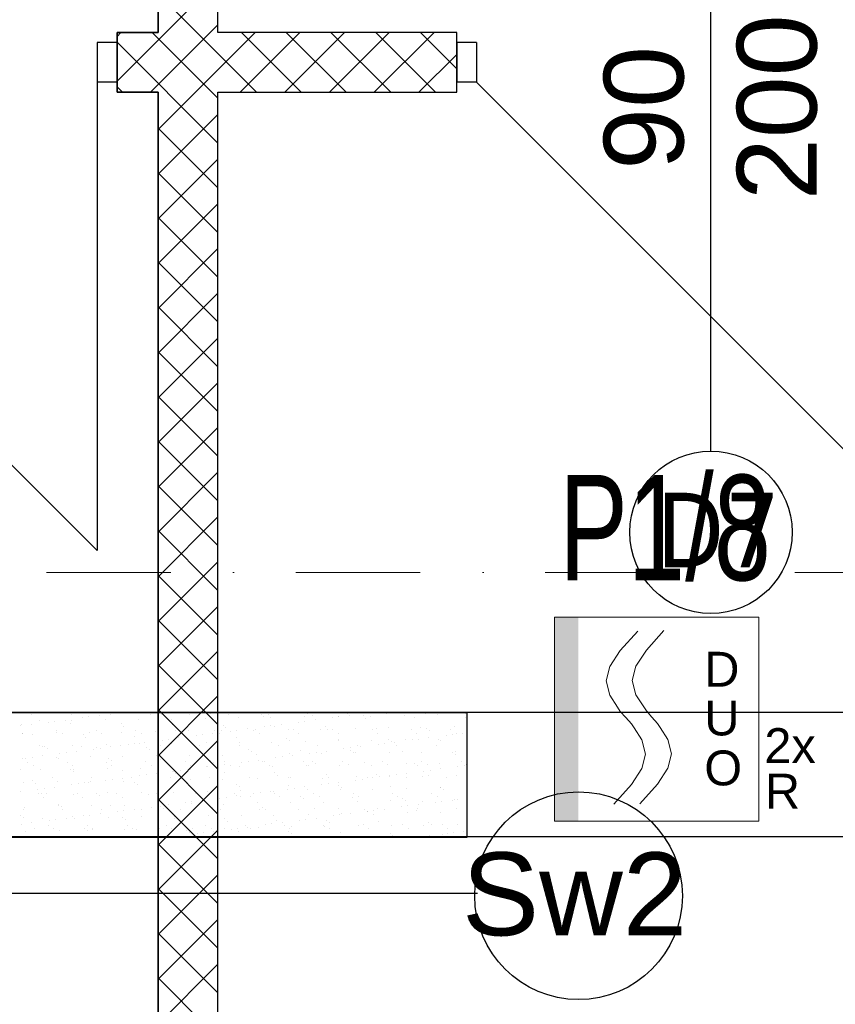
# Model space of a CAD drawing. Header units: millimetres. Extents: x -7023 to 53801, y 9849 to 33561.
# Tile 38 of 256: x 7973 to 8137, y 18692 to 18890. Entities that reach past the tile are written whole.
import ezdxf

# ---------------------------------------------------------------- set-up
doc = ezdxf.new("R2010")
doc.units = ezdxf.units.MM
doc.linetypes.add('DASHDOT', pattern=[1, 0.5, -0.25, 0, -0.25])
doc.layers.get('0').update_dxf_attribs({"lineweight": 9})
doc.layers.add('.IE_podklad', color=252, linetype='Continuous')
doc.layers.add('PA_Instalacja pożarowa', color=1, linetype='Continuous', lineweight=5)
doc.layers.add('PA_Instalacja pożarowa_opis', color=7, linetype='Continuous', lineweight=5)
doc.styles.add('Opisowy', font='arial.ttf')
doc.styles.add('q-arch-ARIAL01', font='arial.ttf', dxfattribs={"width": 0.7})
doc.styles.get("Standard").update_dxf_attribs({"font": 'arial.ttf'})

# ---------------------------------------------------------------- blocks, each defined once
blk = doc.blocks.new('*U72')
at = {"color": 1, "lineweight": 5}
for s, p in [('2x', (21.62, -8.81)), ('R', (21.74, -17.95))]:
    blk.add_text(s, height=7, dxfattribs=at).set_placement(p)
at = {"color": 1}
blk.add_wipeout([(-20.5, -20.5), (20.5, -20.5), (20.5, 20.5), (-20.5, 20.5)], dxfattribs=at)
at = {"lineweight": 5}
h = blk.add_hatch(color=1, dxfattribs=at)
h.paths.add_polyline_path([(-15.7, 0), (-15.7, 20.5), (-20.5, 20.5), (-20.5, 0)])
h.paths.add_polyline_path([(-15.7, -20.5), (-15.7, 0), (-20.5, 0), (-20.5, -20.5)])
at = {"color": 1, "linetype": 'Continuous', "lineweight": 5}
for p, q in [((-7.3, 13.76), (-3.78, 17.69)), ((-2.07, 13.86), (1.45, 17.79)), ((-4.18, 10.63), (-2.07, 13.86)), ((-9.41, 10.54), (-7.3, 13.76)), ((-10.11, 7.66), (-9.41, 10.54)), ((-4.89, 7.76), (-4.18, 10.63)), ((-9.41, 4.79), (-10.11, 7.66)), ((-4.18, 4.89), (-4.89, 7.76)), ((-7.84, 2.39), (-9.41, 4.79)), ((-2.61, 2.48), (-4.18, 4.89)), ((-7.3, 1.56), (-7.84, 2.39)), ((-2.07, 1.66), (-2.61, 2.48)), ((-6.18, 0.32), (-7.3, 1.56)), ((-6.18, 0.32), (-5.06, -0.93)), ((-0.95, 0.41), (-2.07, 1.66)), ((-0.95, 0.41), (0.16, -0.84)), ((-5.06, -0.93), (-4.52, -1.75)), ((-4.52, -1.75), (-2.95, -4.16)), ((0.16, -0.84), (0.7, -1.66)), ((0.7, -1.66), (2.27, -4.06)), ((-2.95, -4.16), (-2.25, -7.03)), ((2.27, -4.06), (2.98, -6.94)), ((-2.25, -7.03), (-2.95, -9.9)), ((2.98, -6.94), (2.27, -9.81)), ((2.27, -9.81), (0.16, -13.04)), ((-2.95, -9.9), (-5.06, -13.13)), ((-5.06, -13.13), (-8.58, -17.06)), ((0.16, -13.04), (-3.36, -16.97))]:
    blk.add_line(p, q, dxfattribs=at)
at = {"color": 1, "lineweight": 5}
blk.add_lwpolyline([(-20.5, 20.5), (20.5, 20.5), (20.5, -20.5), (-20.5, -20.5)], close=True, dxfattribs=at)
for s, p in [('D', (9.56, 6.52)), ('U', (9.56, -3.26)), ('O', (9.56, -13.29))]:
    blk.add_text(s, height=7, dxfattribs=at).set_placement(p)
at = {"color": 1, "flags": 7}
blk.add_attdef('DUO-6046', (13.18, -19.1), '', height=0.7, dxfattribs=at)

msp = doc.modelspace()

# ---------------------------------------------------------------- linework, layer by layer
at = {"layer": '.IE_podklad', "lineweight": 35}
for p, q in [((8001.06, 19130.61), (8001.06, 18887.11)), ((8001.06, 18887.11), (7992.78, 18887.11)), ((7992.78, 18887.11), (7992.78, 18875.11)), ((7992.78, 18875.11), (8001.06, 18875.11)), ((8001.06, 18875.11), (8001.06, 18569.11))]:
    msp.add_line(p, q, dxfattribs=at)
at = {"layer": '.IE_podklad'}
for p, q in [((8013.06, 18887.11), (8013.06, 19130.61)), ((8112, 18803.08), (8112, 18915.27)), ((7992.78, 18877.32), (8013.06, 18897.6)), ((8020.81, 18875.11), (8001.06, 18894.86)), ((7999.54, 18875.11), (8013.06, 18888.62)), ((7992.78, 18886.3), (7993.58, 18887.11)), ((8013.06, 18873.88), (7999.83, 18887.11)), ((8001.06, 18867.64), (8020.52, 18887.11)), ((8061, 18887.11), (8013.06, 18887.11)), ((8017.5, 18875.11), (8029.5, 18887.11)), ((8029.79, 18875.11), (8017.79, 18887.11)), ((8026.48, 18875.11), (8038.48, 18887.11)), ((8038.77, 18875.11), (8026.77, 18887.11)), ((8035.46, 18875.11), (8047.46, 18887.11)), ((8047.75, 18875.11), (8035.75, 18887.11)), ((8044.44, 18875.11), (8056.44, 18887.11)), ((8056.73, 18875.11), (8044.73, 18887.11)), ((8061, 18879.82), (8053.71, 18887.11)), ((8061, 18875.11), (8061, 18887.11)), ((7992.78, 18885.11), (7988.78, 18885.11)), ((7988.78, 18885.11), (7988.78, 18877.11)), ((8013.06, 18864.9), (7992.78, 18885.18)), ((7992.78, 18885.11), (7992.78, 18877.11)), ((8065, 18885.11), (8061, 18885.11)), ((8061, 18885.11), (8061, 18877.11)), ((8065, 18885.11), (8065, 18877.11)), ((8053.42, 18875.11), (8061, 18882.69)), ((7894.78, 18877.11), (7988.78, 18783.11)), ((7992.78, 18877.11), (7988.78, 18877.11)), ((7988.78, 18877.11), (7988.78, 18783.11)), ((8065, 18877.11), (8061, 18877.11)), ((8065, 18877.11), (8159, 18783.11)), ((7993.87, 18875.11), (7992.78, 18876.2)), ((8013.06, 18569.11), (8013.06, 18875.11)), ((8013.06, 18875.11), (8061, 18875.11)), ((8001.06, 18858.66), (8013.06, 18870.66)), ((8013.06, 18855.92), (8001.06, 18867.92)), ((8001.06, 18849.68), (8013.06, 18861.68)), ((8013.06, 18846.94), (8001.06, 18858.94)), ((8001.06, 18840.7), (8013.06, 18852.7)), ((8013.06, 18837.96), (8001.06, 18849.96)), ((8001.06, 18831.72), (8013.06, 18843.72)), ((8013.06, 18828.98), (8001.06, 18840.98)), ((8001.06, 18822.74), (8013.06, 18834.74)), ((8013.06, 18820), (8001.06, 18832)), ((8001.06, 18813.76), (8013.06, 18825.76)), ((8013.06, 18811.02), (8001.06, 18823.02)), ((8001.06, 18804.78), (8013.06, 18816.78)), ((8013.06, 18802.04), (8001.06, 18814.04)), ((8001.06, 18795.8), (8013.06, 18807.8)), ((8013.06, 18793.06), (8001.06, 18805.06)), ((8001.06, 18786.82), (8013.06, 18798.82)), ((8013.06, 18784.08), (8001.06, 18796.08)), ((8001.06, 18777.84), (8013.06, 18789.84)), ((8013.06, 18775.1), (8001.06, 18787.1)), ((8001.06, 18768.86), (8013.06, 18780.86)), ((8013.06, 18766.12), (8001.06, 18778.12)), ((8001.06, 18759.88), (8013.06, 18771.88)), ((8013.06, 18757.14), (8001.06, 18769.14)), ((8001.06, 18750.9), (8013.06, 18762.9)), ((8013.06, 18748.16), (8001.06, 18760.16)), ((8001.06, 18741.92), (8013.06, 18753.92)), ((7831, 18750.61), (8063, 18750.61)), ((7975.69, 18750.2), (7975.69, 18750.2)), ((7981.22, 18750.42), (7981.22, 18750.42)), ((7983.6, 18750.21), (7983.6, 18750.21)), ((7991.51, 18750.23), (7991.51, 18750.23)), ((7992.65, 18750.42), (7992.65, 18750.42)), ((7993.97, 18750.59), (7993.97, 18750.59)), ((7999.42, 18750.24), (7999.42, 18750.24)), ((8013.06, 18739.18), (8001.06, 18751.18)), ((8001.23, 18750.53), (8001.23, 18750.53)), ((8001.7, 18750.1), (8001.7, 18750.1)), ((8007.33, 18750.25), (8007.33, 18750.25)), ((8011.54, 18750.31), (8011.54, 18750.31)), ((8015.24, 18750.27), (8015.24, 18750.27)), ((8021.7, 18750.22), (8021.7, 18750.22)), ((8023.15, 18750.28), (8023.15, 18750.28)), ((8031.06, 18750.3), (8031.06, 18750.3)), ((8038.97, 18750.31), (8038.97, 18750.31)), ((8042.85, 18750.45), (8042.85, 18750.45)), ((8046.88, 18750.33), (8046.88, 18750.33)), ((8054.79, 18750.34), (8054.79, 18750.34)), ((8057.16, 18750.12), (8057.16, 18750.12)), ((8062.7, 18750.36), (8062.7, 18750.36)), ((8063, 18750.61), (8063, 18725.52)), ((7973.58, 18748.19), (7973.58, 18748.19)), ((7975.53, 18748.16), (7975.53, 18748.16)), ((7977.14, 18748.92), (7977.14, 18748.92)), ((7978.98, 18748.62), (7978.98, 18748.62)), ((7980.3, 18748.79), (7980.3, 18748.79)), ((7982.36, 18749.06), (7982.36, 18749.06)), ((7983.43, 18748.39), (7983.43, 18748.39)), ((7983.63, 18748.89), (7983.63, 18748.89)), ((7985.81, 18749.52), (7985.81, 18749.52)), ((7987.13, 18749.69), (7987.13, 18749.69)), ((7989.2, 18749.96), (7989.2, 18749.96)), ((7990.49, 18749.14), (7990.49, 18749.14)), ((7993.59, 18748.3), (7993.59, 18748.3)), ((7997.14, 18749.22), (7997.14, 18749.22)), ((8003.64, 18749.19), (8003.64, 18749.19)), ((8010.5, 18749.44), (8010.5, 18749.44)), ((8017.15, 18749.52), (8017.15, 18749.52)), ((8022.17, 18749.79), (8022.17, 18749.79)), ((8023.65, 18749.49), (8023.65, 18749.49)), ((8025.73, 18748.2), (8025.73, 18748.2)), ((8029.18, 18748.65), (8029.18, 18748.65)), ((8030.5, 18748.82), (8030.5, 18748.82)), ((8030.51, 18749.74), (8030.51, 18749.74)), ((8032.02, 18750), (8032.02, 18750)), ((8032.56, 18749.1), (8032.56, 18749.1)), ((8036.01, 18749.55), (8036.01, 18749.55)), ((8037.16, 18749.82), (8037.16, 18749.82)), ((8037.34, 18749.72), (8037.34, 18749.72)), ((8039.4, 18750), (8039.4, 18750)), ((8042.18, 18749.91), (8042.18, 18749.91)), ((8042.65, 18749.48), (8042.65, 18749.48)), ((8043.65, 18749.79), (8043.65, 18749.79)), ((8050.51, 18750.04), (8050.51, 18750.04)), ((8052.5, 18749.68), (8052.5, 18749.68)), ((8062.66, 18749.6), (8062.66, 18749.6)), ((7973.46, 18747.89), (7973.46, 18747.89)), ((7973.71, 18746.29), (7973.71, 18746.29)), ((7973.89, 18746.29), (7973.89, 18746.29)), ((7975.79, 18746.16), (7975.79, 18746.16)), ((7980.57, 18746.54), (7980.57, 18746.54)), ((7980.73, 18746.99), (7980.73, 18746.99)), ((7981.8, 18746.31), (7981.8, 18746.31)), ((7987.22, 18746.62), (7987.22, 18746.62)), ((7988.64, 18747), (7988.64, 18747)), ((7989.71, 18746.32), (7989.71, 18746.32)), ((7993.72, 18746.59), (7993.72, 18746.59)), ((7994.06, 18747.87), (7994.06, 18747.87)), ((7996.55, 18747.02), (7996.55, 18747.02)), ((7997.62, 18746.34), (7997.62, 18746.34)), ((8000.58, 18746.84), (8000.58, 18746.84)), ((8003.91, 18748.08), (8003.91, 18748.08)), ((8004.46, 18747.03), (8004.46, 18747.03)), ((8005.53, 18746.35), (8005.53, 18746.35)), ((8007.23, 18746.92), (8007.23, 18746.92)), ((8009.99, 18746.12), (8009.99, 18746.12)), ((8012.05, 18746.4), (8012.05, 18746.4)), ((8012.37, 18747.05), (8012.37, 18747.05)), ((8013.44, 18746.37), (8013.44, 18746.37)), ((8013.72, 18746.89), (8013.72, 18746.89)), ((8014.07, 18747.99), (8014.07, 18747.99)), ((8014.54, 18747.56), (8014.54, 18747.56)), ((8015.5, 18746.85), (8015.5, 18746.85)), ((8016.83, 18747.02), (8016.83, 18747.02)), ((8018.89, 18747.3), (8018.89, 18747.3)), ((8020.28, 18747.06), (8020.28, 18747.06)), ((8020.58, 18747.14), (8020.58, 18747.14)), ((8021.35, 18746.38), (8021.35, 18746.38)), ((8022.34, 18747.75), (8022.34, 18747.75)), ((8023.66, 18747.92), (8023.66, 18747.92)), ((8024.38, 18747.77), (8024.38, 18747.77)), ((8027.23, 18747.22), (8027.23, 18747.22)), ((8028.19, 18747.08), (8028.19, 18747.08)), ((8029.26, 18746.39), (8029.26, 18746.39)), ((8033.73, 18747.19), (8033.73, 18747.19)), ((8034.55, 18747.68), (8034.55, 18747.68)), ((8035.01, 18747.25), (8035.01, 18747.25)), ((8036.1, 18747.09), (8036.1, 18747.09)), ((8037.17, 18746.41), (8037.17, 18746.41)), ((8040.59, 18747.44), (8040.59, 18747.44)), ((8044.01, 18747.11), (8044.01, 18747.11)), ((8044.86, 18747.46), (8044.86, 18747.46)), ((8045.08, 18746.42), (8045.08, 18746.42)), ((8047.24, 18747.53), (8047.24, 18747.53)), ((8051.92, 18747.12), (8051.92, 18747.12)), ((8052.99, 18746.44), (8052.99, 18746.44)), ((8053.74, 18747.49), (8053.74, 18747.49)), ((8055.02, 18747.37), (8055.02, 18747.37)), ((8055.49, 18746.94), (8055.49, 18746.94)), ((8059.82, 18747.13), (8059.82, 18747.13)), ((8060.19, 18746.16), (8060.19, 18746.16)), ((8060.6, 18747.74), (8060.6, 18747.74)), ((8060.9, 18746.45), (8060.9, 18746.45)), ((8062.25, 18746.43), (8062.25, 18746.43)), ((7985.96, 18746.07), (7985.96, 18746.07)), ((7986.42, 18745.65), (7986.42, 18745.65)), ((7990.65, 18744.24), (7990.65, 18744.24)), ((7994.99, 18744.15), (7994.99, 18744.15)), ((7996.27, 18745.85), (7996.27, 18745.85)), ((7996.31, 18744.32), (7996.31, 18744.32)), ((7997.3, 18744.33), (7997.3, 18744.33)), ((7998.38, 18744.59), (7998.38, 18744.59)), ((8001.06, 18732.94), (8013.06, 18744.94)), ((8001.83, 18745.05), (8001.83, 18745.05)), ((8003.15, 18745.22), (8003.15, 18745.22)), ((8003.8, 18744.29), (8003.8, 18744.29)), ((8005.22, 18745.49), (8005.22, 18745.49)), ((8006.43, 18745.76), (8006.43, 18745.76)), ((8006.9, 18745.33), (8006.9, 18745.33)), ((8008.67, 18745.95), (8008.67, 18745.95)), ((8010.66, 18744.54), (8010.66, 18744.54)), ((8016.75, 18745.54), (8016.75, 18745.54)), ((8017.31, 18744.63), (8017.31, 18744.63)), ((8023.81, 18744.6), (8023.81, 18744.6)), ((8026.91, 18745.45), (8026.91, 18745.45)), ((8027.38, 18745.02), (8027.38, 18745.02)), ((8030.67, 18744.84), (8030.67, 18744.84)), ((8037.22, 18745.23), (8037.22, 18745.23)), ((8037.32, 18744.93), (8037.32, 18744.93)), ((8043.81, 18744.9), (8043.81, 18744.9)), ((8045.19, 18744.18), (8045.19, 18744.18)), ((8046.52, 18744.36), (8046.52, 18744.36)), ((8047.39, 18745.14), (8047.39, 18745.14)), ((8047.86, 18744.71), (8047.86, 18744.71)), ((8048.58, 18744.63), (8048.58, 18744.63)), ((8050.67, 18745.14), (8050.67, 18745.14)), ((8052.03, 18745.08), (8052.03, 18745.08)), ((8053.35, 18745.26), (8053.35, 18745.26)), ((8055.42, 18745.53), (8055.42, 18745.53)), ((8057.32, 18745.23), (8057.32, 18745.23)), ((8057.7, 18744.91), (8057.7, 18744.91)), ((8058.87, 18745.98), (8058.87, 18745.98)), ((7977.3, 18744.03), (7977.3, 18744.03)), ((7977.74, 18743.84), (7977.74, 18743.84)), ((7978.32, 18743.85), (7978.32, 18743.85)), ((7978.79, 18743.42), (7978.79, 18743.42)), ((7981.32, 18742.35), (7981.32, 18742.35)), ((7982.64, 18742.52), (7982.64, 18742.52)), ((7983.79, 18743.99), (7983.79, 18743.99)), ((7984.7, 18742.79), (7984.7, 18742.79)), ((7985.65, 18743.85), (7985.65, 18743.85)), ((7988.15, 18743.25), (7988.15, 18743.25)), ((7988.63, 18743.62), (7988.63, 18743.62)), ((7989.48, 18743.42), (7989.48, 18743.42)), ((7991.54, 18743.69), (7991.54, 18743.69)), ((7993.56, 18743.87), (7993.56, 18743.87)), ((7998.8, 18743.53), (7998.8, 18743.53)), ((7999.27, 18743.1), (7999.27, 18743.1)), ((8013.06, 18730.2), (8001.06, 18742.2)), ((8001.47, 18743.88), (8001.47, 18743.88)), ((8009.11, 18743.31), (8009.11, 18743.31)), ((8009.38, 18743.89), (8009.38, 18743.89)), ((8017.29, 18743.91), (8017.29, 18743.91)), ((8019.27, 18743.22), (8019.27, 18743.22)), ((8019.74, 18742.79), (8019.74, 18742.79)), ((8020.74, 18742.25), (8020.74, 18742.25)), ((8025.2, 18743.92), (8025.2, 18743.92)), ((8027.39, 18742.33), (8027.39, 18742.33)), ((8029.59, 18743), (8029.59, 18743)), ((8031.52, 18742.38), (8031.52, 18742.38)), ((8032.84, 18742.56), (8032.84, 18742.56)), ((8033.11, 18743.94), (8033.11, 18743.94)), ((8033.89, 18742.3), (8033.89, 18742.3)), ((8034.91, 18742.83), (8034.91, 18742.83)), ((8038.36, 18743.28), (8038.36, 18743.28)), ((8039.68, 18743.46), (8039.68, 18743.46)), ((8039.75, 18742.91), (8039.75, 18742.91)), ((8040.22, 18742.48), (8040.22, 18742.48)), ((8040.75, 18742.55), (8040.75, 18742.55)), ((8041.02, 18743.95), (8041.02, 18743.95)), ((8041.74, 18743.73), (8041.74, 18743.73)), ((8047.4, 18742.63), (8047.4, 18742.63)), ((8048.93, 18743.97), (8048.93, 18743.97)), ((8050.07, 18742.68), (8050.07, 18742.68)), ((8053.9, 18742.6), (8053.9, 18742.6)), ((8056.84, 18743.98), (8056.84, 18743.98)), ((8060.23, 18742.6), (8060.23, 18742.6)), ((8060.76, 18742.85), (8060.76, 18742.85)), ((7973.87, 18741.4), (7973.87, 18741.4)), ((7974.48, 18741.45), (7974.48, 18741.45)), ((7974.87, 18740.62), (7974.87, 18740.62)), ((7975.8, 18741.62), (7975.8, 18741.62)), ((7977.87, 18741.89), (7977.87, 18741.89)), ((7980.73, 18741.64), (7980.73, 18741.64)), ((7981, 18741.39), (7981, 18741.39)), ((7982.78, 18740.63), (7982.78, 18740.63)), ((7987.38, 18741.73), (7987.38, 18741.73)), ((7990.69, 18740.64), (7990.69, 18740.64)), ((7991.16, 18741.3), (7991.16, 18741.3)), ((7991.63, 18740.87), (7991.63, 18740.87)), ((7993.88, 18741.7), (7993.88, 18741.7)), ((7998.6, 18740.66), (7998.6, 18740.66)), ((8000.74, 18741.94), (8000.74, 18741.94)), ((8001.48, 18741.08), (8001.48, 18741.08)), ((8006.51, 18740.67), (8006.51, 18740.67)), ((8007.39, 18742.03), (8007.39, 18742.03)), ((8011.64, 18740.99), (8011.64, 18740.99)), ((8012.11, 18740.56), (8012.11, 18740.56)), ((8013.88, 18742), (8013.88, 18742)), ((8014.42, 18740.69), (8014.42, 18740.69)), ((8017.84, 18740.58), (8017.84, 18740.58)), ((8019.17, 18740.76), (8019.17, 18740.76)), ((8021.23, 18741.03), (8021.23, 18741.03)), ((8021.95, 18740.77), (8021.95, 18740.77)), ((8022.33, 18740.7), (8022.33, 18740.7)), ((8024.68, 18741.48), (8024.68, 18741.48)), ((8026, 18741.66), (8026, 18741.66)), ((8028.07, 18741.93), (8028.07, 18741.93)), ((8030.24, 18740.72), (8030.24, 18740.72)), ((8032.12, 18740.68), (8032.12, 18740.68)), ((8032.58, 18740.25), (8032.58, 18740.25)), ((8038.15, 18740.73), (8038.15, 18740.73)), ((8042.43, 18740.46), (8042.43, 18740.46)), ((8046.06, 18740.74), (8046.06, 18740.74)), ((8050.83, 18740.25), (8050.83, 18740.25)), ((8052.59, 18740.37), (8052.59, 18740.37)), ((8053.97, 18740.76), (8053.97, 18740.76)), ((8057.48, 18740.33), (8057.48, 18740.33)), ((8060.7, 18742.17), (8060.7, 18742.17)), ((8061.88, 18740.77), (8061.88, 18740.77)), ((7973.36, 18739.16), (7973.36, 18739.16)), ((7975.94, 18739.93), (7975.94, 18739.93)), ((7977.46, 18739.13), (7977.46, 18739.13)), ((7983.53, 18739.07), (7983.53, 18739.07)), ((7983.85, 18739.95), (7983.85, 18739.95)), ((7983.95, 18739.1), (7983.95, 18739.1)), ((7983.99, 18738.65), (7983.99, 18738.65)), ((7990.81, 18739.35), (7990.81, 18739.35)), ((7991.76, 18739.96), (7991.76, 18739.96)), ((7993.84, 18738.85), (7993.84, 18738.85)), ((7997.46, 18739.43), (7997.46, 18739.43)), ((7999.67, 18739.98), (7999.67, 18739.98)), ((8000.72, 18738.33), (8000.72, 18738.33)), ((8003.96, 18739.4), (8003.96, 18739.4)), ((8004, 18738.76), (8004, 18738.76)), ((8004.17, 18738.78), (8004.17, 18738.78)), ((8004.47, 18738.33), (8004.47, 18738.33)), ((8005.49, 18738.95), (8005.49, 18738.95)), ((8007.56, 18739.23), (8007.56, 18739.23)), ((8007.58, 18739.99), (8007.58, 18739.99)), ((8010.82, 18739.65), (8010.82, 18739.65)), ((8011.01, 18739.68), (8011.01, 18739.68)), ((8012.33, 18739.86), (8012.33, 18739.86)), ((8014.32, 18738.54), (8014.32, 18738.54)), ((8014.39, 18740.13), (8014.39, 18740.13)), ((8015.49, 18740), (8015.49, 18740)), ((8017.47, 18739.73), (8017.47, 18739.73)), ((8023.4, 18740.02), (8023.4, 18740.02)), ((8023.97, 18739.7), (8023.97, 18739.7)), ((8024.48, 18738.45), (8024.48, 18738.45)), ((8030.83, 18739.95), (8030.83, 18739.95)), ((8031.31, 18740.03), (8031.31, 18740.03)), ((8034.79, 18738.23), (8034.79, 18738.23)), ((8037.48, 18740.03), (8037.48, 18740.03)), ((8039.22, 18740.05), (8039.22, 18740.05)), ((8043.97, 18740), (8043.97, 18740)), ((8047.13, 18740.06), (8047.13, 18740.06)), ((8050.92, 18738.36), (8050.92, 18738.36)), ((8053.06, 18739.94), (8053.06, 18739.94)), ((8054.37, 18738.81), (8054.37, 18738.81)), ((8055.04, 18740.08), (8055.04, 18740.08)), ((8055.69, 18738.99), (8055.69, 18738.99)), ((8057.76, 18739.26), (8057.76, 18739.26)), ((8061.21, 18739.71), (8061.21, 18739.71)), ((8062.53, 18739.89), (8062.53, 18739.89)), ((8062.91, 18740.14), (8062.91, 18740.14)), ((8062.95, 18740.09), (8062.95, 18740.09)), ((7974.03, 18736.5), (7974.03, 18736.5)), ((7975.89, 18736.85), (7975.89, 18736.85)), ((7976.36, 18736.42), (7976.36, 18736.42)), ((7979.79, 18737.48), (7979.79, 18737.48)), ((7980.89, 18736.75), (7980.89, 18736.75)), ((7984.98, 18736.25), (7984.98, 18736.25)), ((7986.2, 18736.62), (7986.2, 18736.62)), ((7987.05, 18736.53), (7987.05, 18736.53)), ((7987.54, 18736.83), (7987.54, 18736.83)), ((7987.7, 18737.49), (7987.7, 18737.49)), ((7990.5, 18736.98), (7990.5, 18736.98)), ((7991.82, 18737.15), (7991.82, 18737.15)), ((7993.88, 18737.43), (7993.88, 18737.43)), ((7994.04, 18736.8), (7994.04, 18736.8)), ((7995.61, 18737.51), (7995.61, 18737.51)), ((7996.37, 18736.53), (7996.37, 18736.53)), ((7997.33, 18737.88), (7997.33, 18737.88)), ((7998.66, 18738.05), (7998.66, 18738.05)), ((8000.9, 18737.05), (8000.9, 18737.05)), ((8003.52, 18737.52), (8003.52, 18737.52)), ((8006.68, 18736.31), (8006.68, 18736.31)), ((8007.55, 18737.14), (8007.55, 18737.14)), ((8011.43, 18737.53), (8011.43, 18737.53)), ((8014.04, 18737.1), (8014.04, 18737.1)), ((8019.34, 18737.55), (8019.34, 18737.55)), ((8020.9, 18737.35), (8020.9, 18737.35)), ((8024.95, 18738.02), (8024.95, 18738.02)), ((8027.25, 18737.56), (8027.25, 18737.56)), ((8027.55, 18737.44), (8027.55, 18737.44)), ((8034.05, 18737.4), (8034.05, 18737.4)), ((8035.16, 18737.58), (8035.16, 18737.58)), ((8035.18, 18736.29), (8035.18, 18736.29)), ((8037.25, 18736.56), (8037.25, 18736.56)), ((8040.7, 18737.01), (8040.7, 18737.01)), ((8040.91, 18737.65), (8040.91, 18737.65)), ((8042.02, 18737.19), (8042.02, 18737.19)), ((8043.07, 18737.59), (8043.07, 18737.59)), ((8044.09, 18737.46), (8044.09, 18737.46)), ((8044.96, 18738.14), (8044.96, 18738.14)), ((8045.43, 18737.71), (8045.43, 18737.71)), ((8047.54, 18737.91), (8047.54, 18737.91)), ((8047.56, 18737.74), (8047.56, 18737.74)), ((8048.86, 18738.09), (8048.86, 18738.09)), ((8050.98, 18737.61), (8050.98, 18737.61)), ((8054.06, 18737.71), (8054.06, 18737.71)), ((8055.27, 18737.91), (8055.27, 18737.91)), ((8058.89, 18737.62), (8058.89, 18737.62)), ((8060.92, 18737.95), (8060.92, 18737.95)), ((7973.37, 18734.73), (7973.37, 18734.73)), ((7976.82, 18735.18), (7976.82, 18735.18)), ((7978.14, 18735.35), (7978.14, 18735.35)), ((7978.57, 18734.39), (7978.57, 18734.39)), ((7980.21, 18735.63), (7980.21, 18735.63)), ((7983.66, 18736.08), (7983.66, 18736.08)), ((7984.83, 18734.27), (7984.83, 18734.27)), ((7988.73, 18734.3), (7988.73, 18734.3)), ((7990.97, 18734.45), (7990.97, 18734.45)), ((7992.74, 18734.28), (7992.74, 18734.28)), ((7996.84, 18736.1), (7996.84, 18736.1)), ((7997.62, 18734.54), (7997.62, 18734.54)), ((8000.65, 18734.3), (8000.65, 18734.3)), ((8001.06, 18723.96), (8013.06, 18735.96)), ((8004.12, 18734.51), (8004.12, 18734.51)), ((8008.56, 18734.31), (8008.56, 18734.31)), ((8010.98, 18734.75), (8010.98, 18734.75)), ((8016.47, 18734.33), (8016.47, 18734.33)), ((8016.85, 18736.22), (8016.85, 18736.22)), ((8017.31, 18735.79), (8017.31, 18735.79)), ((8017.63, 18734.84), (8017.63, 18734.84)), ((8020.19, 18734.31), (8020.19, 18734.31)), ((8021.51, 18734.49), (8021.51, 18734.49)), ((8023.57, 18734.76), (8023.57, 18734.76)), ((8024.13, 18734.81), (8024.13, 18734.81)), ((8024.38, 18734.34), (8024.38, 18734.34)), ((8027.02, 18735.21), (8027.02, 18735.21)), ((8027.16, 18736), (8027.16, 18736)), ((8028.35, 18735.39), (8028.35, 18735.39)), ((8030.41, 18735.66), (8030.41, 18735.66)), ((8030.99, 18735.05), (8030.99, 18735.05)), ((8032.29, 18734.36), (8032.29, 18734.36)), ((8033.86, 18736.11), (8033.86, 18736.11)), ((8037.32, 18735.91), (8037.32, 18735.91)), ((8037.64, 18735.14), (8037.64, 18735.14)), ((8037.79, 18735.48), (8037.79, 18735.48)), ((8040.2, 18734.37), (8040.2, 18734.37)), ((8044.13, 18735.11), (8044.13, 18735.11)), ((8047.64, 18735.68), (8047.64, 18735.68)), ((8048.11, 18734.38), (8048.11, 18734.38)), ((8050.99, 18735.36), (8050.99, 18735.36)), ((8056.02, 18734.4), (8056.02, 18734.4)), ((8057.64, 18735.44), (8057.64, 18735.44)), ((8057.8, 18735.6), (8057.8, 18735.6)), ((8058.27, 18735.17), (8058.27, 18735.17)), ((7976.92, 18734.26), (7976.92, 18734.26)), ((7977.62, 18734.24), (7977.62, 18734.24)), ((7977.99, 18733.57), (7977.99, 18733.57)), ((7984.11, 18734.21), (7984.11, 18734.21)), ((7985.9, 18733.59), (7985.9, 18733.59)), ((7989.2, 18733.88), (7989.2, 18733.88)), ((7993.81, 18733.6), (7993.81, 18733.6)), ((7999.05, 18734.08), (7999.05, 18734.08)), ((8013.06, 18721.22), (8001.06, 18733.22)), ((8001.72, 18733.62), (8001.72, 18733.62)), ((8006.51, 18732.51), (8006.51, 18732.51)), ((8007.83, 18732.69), (8007.83, 18732.69)), ((8009.21, 18733.99), (8009.21, 18733.99)), ((8009.63, 18733.63), (8009.63, 18733.63)), ((8009.68, 18733.56), (8009.68, 18733.56)), ((8009.9, 18732.96), (8009.9, 18732.96)), ((8013.35, 18733.41), (8013.35, 18733.41)), ((8014.67, 18733.59), (8014.67, 18733.59)), ((8016.74, 18733.86), (8016.74, 18733.86)), ((8017.54, 18733.64), (8017.54, 18733.64)), ((8019.52, 18733.77), (8019.52, 18733.77)), ((8021.06, 18732.46), (8021.06, 18732.46)), ((8025.45, 18733.66), (8025.45, 18733.66)), ((8027.71, 18732.54), (8027.71, 18732.54)), ((8029.69, 18733.68), (8029.69, 18733.68)), ((8030.16, 18733.25), (8030.16, 18733.25)), ((8033.36, 18733.67), (8033.36, 18733.67)), ((8034.21, 18732.51), (8034.21, 18732.51)), ((8040, 18733.46), (8040, 18733.46)), ((8041.07, 18732.76), (8041.07, 18732.76)), ((8041.27, 18733.69), (8041.27, 18733.69)), ((8047.72, 18732.84), (8047.72, 18732.84)), ((8049.18, 18733.7), (8049.18, 18733.7)), ((8050.16, 18733.37), (8050.16, 18733.37)), ((8050.63, 18732.94), (8050.63, 18732.94)), ((8054.22, 18732.81), (8054.22, 18732.81)), ((8056.71, 18732.55), (8056.71, 18732.55)), ((8057.09, 18733.72), (8057.09, 18733.72)), ((8058.04, 18732.72), (8058.04, 18732.72)), ((8060.1, 18732.99), (8060.1, 18732.99)), ((8060.48, 18733.14), (8060.48, 18733.14)), ((8061.08, 18733.06), (8061.08, 18733.06)), ((7973.94, 18731.1), (7973.94, 18731.1)), ((7974.19, 18731.61), (7974.19, 18731.61)), ((7981.05, 18731.86), (7981.05, 18731.86)), ((7981.1, 18732.07), (7981.1, 18732.07)), ((7981.57, 18731.65), (7981.57, 18731.65)), ((7981.85, 18731.12), (7981.85, 18731.12)), ((7987.7, 18731.94), (7987.7, 18731.94)), ((7989.76, 18731.13), (7989.76, 18731.13)), ((7991.41, 18731.85), (7991.41, 18731.85)), ((7992.84, 18730.71), (7992.84, 18730.71)), ((7994.16, 18730.89), (7994.16, 18730.89)), ((7994.2, 18731.91), (7994.2, 18731.91)), ((7996.23, 18731.16), (7996.23, 18731.16)), ((7997.67, 18731.14), (7997.67, 18731.14)), ((7999.68, 18731.61), (7999.68, 18731.61)), ((8001, 18731.79), (8001, 18731.79)), ((8001.06, 18732.16), (8001.06, 18732.16)), ((8001.57, 18731.76), (8001.57, 18731.76)), ((8002.04, 18731.33), (8002.04, 18731.33)), ((8003.06, 18732.06), (8003.06, 18732.06)), ((8005.58, 18731.16), (8005.58, 18731.16)), ((8007.71, 18732.24), (8007.71, 18732.24)), ((8011.89, 18731.54), (8011.89, 18731.54)), ((8013.49, 18731.17), (8013.49, 18731.17)), ((8014.2, 18732.21), (8014.2, 18732.21)), ((8021.4, 18731.19), (8021.4, 18731.19)), ((8022.05, 18731.45), (8022.05, 18731.45)), ((8022.52, 18731.02), (8022.52, 18731.02)), ((8029.31, 18731.2), (8029.31, 18731.2)), ((8032.37, 18731.23), (8032.37, 18731.23)), ((8037.22, 18731.22), (8037.22, 18731.22)), ((8042.53, 18731.14), (8042.53, 18731.14)), ((8043, 18730.71), (8043, 18730.71)), ((8043.04, 18730.75), (8043.04, 18730.75)), ((8044.36, 18730.92), (8044.36, 18730.92)), ((8045.13, 18731.23), (8045.13, 18731.23)), ((8046.43, 18731.19), (8046.43, 18731.19)), ((8049.88, 18731.65), (8049.88, 18731.65)), ((8051.15, 18730.46), (8051.15, 18730.46)), ((8051.2, 18731.82), (8051.2, 18731.82)), ((8052.84, 18730.91), (8052.84, 18730.91)), ((8053.03, 18731.25), (8053.03, 18731.25)), ((8053.26, 18732.09), (8053.26, 18732.09)), ((8057.8, 18730.55), (8057.8, 18730.55)), ((8060.94, 18731.26), (8060.94, 18731.26)), ((7973.46, 18729.85), (7973.46, 18729.85)), ((7973.93, 18729.42), (7973.93, 18729.42)), ((7975.71, 18728.46), (7975.71, 18728.46)), ((7977.78, 18729.34), (7977.78, 18729.34)), ((7979.16, 18728.91), (7979.16, 18728.91)), ((7980.49, 18729.09), (7980.49, 18729.09)), ((7982.55, 18729.36), (7982.55, 18729.36)), ((7983.78, 18729.62), (7983.78, 18729.62)), ((7984.27, 18729.31), (7984.27, 18729.31)), ((7986, 18729.81), (7986, 18729.81)), ((7987.32, 18729.99), (7987.32, 18729.99)), ((7989.39, 18730.26), (7989.39, 18730.26)), ((7991.13, 18729.56), (7991.13, 18729.56)), ((7993.94, 18729.53), (7993.94, 18729.53)), ((7994.41, 18729.1), (7994.41, 18729.1)), ((7997.78, 18729.64), (7997.78, 18729.64)), ((8004.25, 18729.31), (8004.25, 18729.31)), ((8004.28, 18729.61), (8004.28, 18729.61)), ((8011.14, 18729.86), (8011.14, 18729.86)), ((8014.42, 18729.22), (8014.42, 18729.22)), ((8014.88, 18728.79), (8014.88, 18728.79)), ((8017.79, 18729.94), (8017.79, 18729.94)), ((8024.29, 18729.91), (8024.29, 18729.91)), ((8024.73, 18729), (8024.73, 18729)), ((8025.92, 18728.49), (8025.92, 18728.49)), ((8029.37, 18728.95), (8029.37, 18728.95)), ((8030.69, 18729.12), (8030.69, 18729.12)), ((8031.15, 18730.16), (8031.15, 18730.16)), ((8032.75, 18729.39), (8032.75, 18729.39)), ((8034.89, 18728.91), (8034.89, 18728.91)), ((8035.36, 18728.48), (8035.36, 18728.48)), ((8036.2, 18729.85), (8036.2, 18729.85)), ((8037.52, 18730.02), (8037.52, 18730.02)), ((8037.8, 18730.25), (8037.8, 18730.25)), ((8039.59, 18730.29), (8039.59, 18730.29)), ((8044.29, 18730.21), (8044.29, 18730.21)), ((8045.21, 18728.69), (8045.21, 18728.69)), ((8055.37, 18728.6), (8055.37, 18728.6)), ((7973.65, 18728.19), (7973.65, 18728.19)), ((7974.35, 18726.71), (7974.35, 18726.71)), ((7976.14, 18727.39), (7976.14, 18727.39)), ((7978.97, 18727.89), (7978.97, 18727.89)), ((7980.04, 18727.21), (7980.04, 18727.21)), ((7981.21, 18726.96), (7981.21, 18726.96)), ((7986.3, 18727.3), (7986.3, 18727.3)), ((7986.77, 18726.88), (7986.77, 18726.88)), ((7986.88, 18727.91), (7986.88, 18727.91)), ((7987.86, 18727.05), (7987.86, 18727.05)), ((7987.95, 18727.23), (7987.95, 18727.23)), ((7994.36, 18727.02), (7994.36, 18727.02)), ((7994.79, 18727.92), (7994.79, 18727.92)), ((7995.86, 18727.24), (7995.86, 18727.24)), ((7996.62, 18727.08), (7996.62, 18727.08)), ((8001.06, 18714.98), (8013.06, 18726.98)), ((8001.22, 18727.26), (8001.22, 18727.26)), ((8002.7, 18727.94), (8002.7, 18727.94)), ((8003.77, 18727.26), (8003.77, 18727.26)), ((8006.78, 18726.99), (8006.78, 18726.99)), ((8007.25, 18726.56), (8007.25, 18726.56)), ((8007.87, 18727.35), (8007.87, 18727.35)), ((8010.18, 18726.42), (8010.18, 18726.42)), ((8010.61, 18727.95), (8010.61, 18727.95)), ((8011.68, 18727.27), (8011.68, 18727.27)), ((8012.24, 18726.69), (8012.24, 18726.69)), ((8014.36, 18727.32), (8014.36, 18727.32)), ((8015.69, 18727.14), (8015.69, 18727.14)), ((8017.01, 18727.32), (8017.01, 18727.32)), ((8017.09, 18726.77), (8017.09, 18726.77)), ((8018.52, 18727.97), (8018.52, 18727.97)), ((8019.08, 18727.59), (8019.08, 18727.59)), ((8019.59, 18727.28), (8019.59, 18727.28)), ((8021.22, 18727.56), (8021.22, 18727.56)), ((8022.53, 18728.04), (8022.53, 18728.04)), ((8023.85, 18728.22), (8023.85, 18728.22)), ((8026.43, 18727.98), (8026.43, 18727.98)), ((8027.26, 18726.68), (8027.26, 18726.68)), ((8027.5, 18727.3), (8027.5, 18727.3)), ((8027.87, 18727.65), (8027.87, 18727.65)), ((8034.34, 18728), (8034.34, 18728)), ((8034.37, 18727.62), (8034.37, 18727.62)), ((8035.41, 18727.31), (8035.41, 18727.31)), ((8037.57, 18726.46), (8037.57, 18726.46)), ((8041.23, 18727.86), (8041.23, 18727.86)), ((8042.25, 18728.01), (8042.25, 18728.01)), ((8043.32, 18727.33), (8043.32, 18727.33)), ((8047.73, 18726.37), (8047.73, 18726.37)), ((8047.88, 18727.95), (8047.88, 18727.95)), ((8050.16, 18728.02), (8050.16, 18728.02)), ((8051.23, 18727.34), (8051.23, 18727.34)), ((8054.38, 18727.92), (8054.38, 18727.92)), ((8055.84, 18728.17), (8055.84, 18728.17)), ((8058.07, 18728.04), (8058.07, 18728.04)), ((8059.14, 18727.36), (8059.14, 18727.36)), ((8060.38, 18726.45), (8060.38, 18726.45)), ((8061.24, 18728.16), (8061.24, 18728.16)), ((8062.44, 18726.72), (8062.44, 18726.72)), ((8063, 18725.52), (7831.01, 18725.52)), ((8005.4, 18725.79), (8005.4, 18725.79)), ((8008.85, 18726.24), (8008.85, 18726.24)), ((8027.73, 18726.25), (8027.73, 18726.25)), ((8048.2, 18725.94), (8048.2, 18725.94)), ((8055.61, 18725.82), (8055.61, 18725.82)), ((8057.96, 18725.65), (8057.96, 18725.65)), ((8058.05, 18726.14), (8058.05, 18726.14)), ((8059.06, 18726.28), (8059.06, 18726.28)), ((8013.06, 18712.24), (8001.06, 18724.24)), ((8001.06, 18706), (8013.06, 18718)), ((8013.06, 18703.26), (8001.06, 18715.26)), ((8065.18, 18714.27), (7956.19, 18714.27)), ((8001.06, 18697.02), (8013.06, 18709.02)), ((8013.06, 18694.28), (8001.06, 18706.28)), ((8001.06, 18688.04), (8013.06, 18700.04)), ((8013.06, 18685.3), (8001.06, 18697.3))]:
    msp.add_line(p, q, dxfattribs=at)
at = {"layer": '.IE_podklad', "ltscale": 0.5}
msp.add_line((8173, 18725.6), (7831, 18725.61), dxfattribs=at)
at = {"layer": '.IE_podklad', "linetype": 'DASHDOT', "lineweight": 13, "ltscale": 50}
msp.add_lwpolyline([(9105.79, 18778.68), (6642.99, 18778.68)], dxfattribs=at)

# ---------------------------------------------------------------- block references
at = {"layer": 'PA_Instalacja pożarowa', "rotation": 360}
msp.add_blockref('*U72', (8101.15, 18749.25), dxfattribs=at)

# ---------------------------------------------------------------- texts
at = {"layer": '.IE_podklad', "linetype": 'Continuous', "style": 'Opisowy'}
for s, p in [('200', (8133.26, 18853.45)), ('90', (8106.53, 18859.53))]:
    msp.add_text(s, height=16, rotation=90, dxfattribs=at).set_placement(p)
msp.add_text('Sw2', height=16.64, dxfattribs=at).set_placement((8062.05, 18705.85))
at = {"layer": '.IE_podklad', "insert": (8101.1, 18794.71), "char_height": 15, "width": 230.4406, "attachment_point": 1}
msp.add_mtext('{\\fTahoma|b0|i0|c238|p34;D7}', dxfattribs=at)
at = {"layer": 'PA_Instalacja pożarowa_opis', "style": 'q-arch-ARIAL01', "width": 0.7}
msp.add_text('P1/8', height=21.14, dxfattribs=at).set_placement((8081.58, 18777.14, 0))

# ---------------------------------------------------------------- next in the draw order: linework, layer by layer
at = {"layer": '.IE_podklad', "ltscale": 0.5}
msp.add_line((8173, 18750.6), (7830.99, 18750.61), dxfattribs=at)
at = {"layer": '.IE_podklad', "linetype": 'Continuous'}
msp.add_circle((8112.04, 18786.76), 16.31, dxfattribs=at)
at = {"layer": '.IE_podklad'}
msp.add_circle((8085.46, 18713.8), 20.85, dxfattribs=at)

doc.saveas('drawing.dxf')
